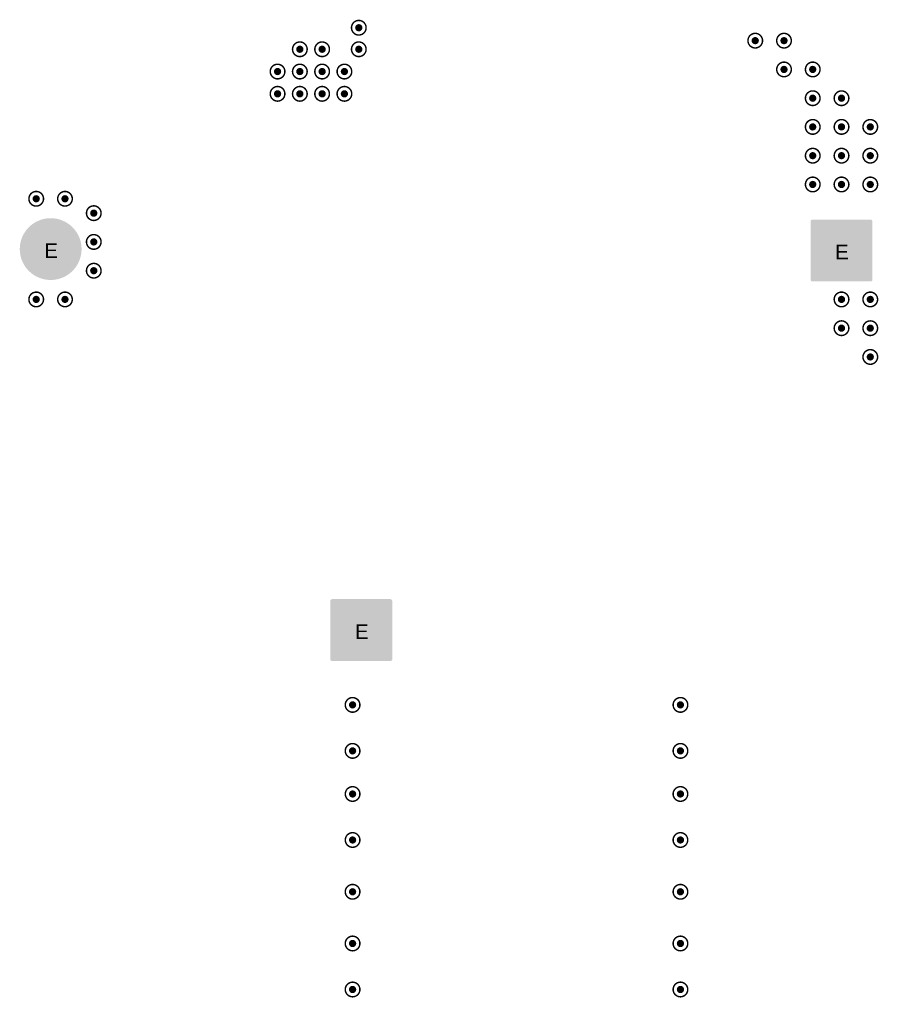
# Model space of a CAD drawing. Header units: inches. Extents: x -11.9 to 0, y -4.1 to 7.1.
# Tile 35 of 54: x -3.8 to -2.6, y 2 to 3.3. Entities that reach past the tile are written whole.
import ezdxf

# ---------------------------------------------------------------- set-up
doc = ezdxf.new("R2010")
doc.units = ezdxf.units.IN
doc.header["$MEASUREMENT"] = 0
for name, color, linetype in [('DrillDrawing', 1, 'Continuous'), ('MultiLayer', 9, 'Continuous'), ('PadHoleLayer', 156, 'Continuous'), ('ViaHoleLayer', 16, 'Continuous')]:
    doc.layers.add(name, color=color, linetype=linetype)
doc.styles.add('Arial', font='txt', dxfattribs={"height": 0.2})

# ---------------------------------------------------------------- blocks, each defined once
blk = doc.blocks.new('FP_C4AKOBU4500A31J_RADIAL_MFG_702')
at = {"layer": 'MultiLayer'}
h = blk.add_hatch(color=9, dxfattribs=at)
edge = h.paths.add_edge_path()
edge.add_arc((-0.5815, 0.0422), 0.00212, 90, 180)
edge.add_line((-0.5837, 0.0422), (-0.5837, -0.0382))
edge.add_arc((-0.5815, -0.0382), 0.00212, 180, 270)
edge.add_line((-0.5815, -0.0404), (-0.5011, -0.0404))
edge.add_arc((-0.5011, -0.0382), 0.00212, 270, 360)
edge.add_line((-0.499, -0.0382), (-0.499, 0.0422))
edge.add_arc((-0.5011, 0.0422), 0.00212, 0, 90)
edge.add_line((-0.5011, 0.0443), (-0.5815, 0.0443))
h = blk.add_hatch(color=9, dxfattribs=at)
edge = h.paths.add_edge_path()
edge.add_arc((0.5413, 0), 0.0423, 0, 360)
at = {"layer": 'PadHoleLayer'}
h = blk.add_hatch(color=156, dxfattribs=at)
edge = h.paths.add_edge_path()
edge.add_arc((-0.5413, 0.002), 0.0276, 0, 360)
h = blk.add_hatch(color=156, dxfattribs=at)
edge = h.paths.add_edge_path()
edge.add_arc((0.5413, 0), 0.0276, 0, 360)
blk = doc.blocks.new('FP_C4AKOBU4500A31J_RADIAL_MFG_703')
at = {"layer": 'MultiLayer'}
h = blk.add_hatch(color=9, dxfattribs=at)
edge = h.paths.add_edge_path()
edge.add_arc((-0.5815, 0.0422), 0.00212, 90, 180)
edge.add_line((-0.5837, 0.0422), (-0.5837, -0.0382))
edge.add_arc((-0.5815, -0.0382), 0.00212, 180, 270)
edge.add_line((-0.5815, -0.0404), (-0.5011, -0.0404))
edge.add_arc((-0.5011, -0.0382), 0.00212, 270, 360)
edge.add_line((-0.499, -0.0382), (-0.499, 0.0422))
edge.add_arc((-0.5011, 0.0422), 0.00212, 0, 90)
edge.add_line((-0.5011, 0.0443), (-0.5815, 0.0443))
h = blk.add_hatch(color=9, dxfattribs=at)
edge = h.paths.add_edge_path()
edge.add_arc((0.5413, 0), 0.0423, 0, 360)
at = {"layer": 'PadHoleLayer'}
h = blk.add_hatch(color=156, dxfattribs=at)
edge = h.paths.add_edge_path()
edge.add_arc((-0.5413, 0.002), 0.0276, 0, 360)
h = blk.add_hatch(color=156, dxfattribs=at)
edge = h.paths.add_edge_path()
edge.add_arc((0.5413, 0), 0.0276, 0, 360)

msp = doc.modelspace()

# ---------------------------------------------------------------- hatches: boundary and pattern name
at = {"layer": 'ViaHoleLayer'}
h = msp.add_hatch(color=16, dxfattribs=at)
edge = h.paths.add_edge_path()
edge.add_arc((-3.2986, 3.3248), 0.005, 0, 360)
h = msp.add_hatch(color=16, dxfattribs=at)
edge = h.paths.add_edge_path()
edge.add_arc((-2.7559, 3.3071), 0.005, 0, 360)
h = msp.add_hatch(color=16, dxfattribs=at)
edge = h.paths.add_edge_path()
edge.add_arc((-2.7165, 3.3071), 0.005, 0, 360)
h = msp.add_hatch(color=16, dxfattribs=at)
edge = h.paths.add_edge_path()
edge.add_arc((-3.3793, 3.2953), 0.005, 0, 360)
h = msp.add_hatch(color=16, dxfattribs=at)
edge = h.paths.add_edge_path()
edge.add_arc((-3.3488, 3.2953), 0.005, 0, 360)
h = msp.add_hatch(color=16, dxfattribs=at)
edge = h.paths.add_edge_path()
edge.add_arc((-3.2986, 3.2953), 0.005, 0, 360)
h = msp.add_hatch(color=16, dxfattribs=at)
edge = h.paths.add_edge_path()
edge.add_arc((-3.4098, 3.2648), 0.005, 0, 360)
h = msp.add_hatch(color=16, dxfattribs=at)
edge = h.paths.add_edge_path()
edge.add_arc((-3.3793, 3.2648), 0.005, 0, 360)
h = msp.add_hatch(color=16, dxfattribs=at)
edge = h.paths.add_edge_path()
edge.add_arc((-3.3488, 3.2648), 0.005, 0, 360)
h = msp.add_hatch(color=16, dxfattribs=at)
edge = h.paths.add_edge_path()
edge.add_arc((-3.3183, 3.2648), 0.005, 0, 360)
h = msp.add_hatch(color=16, dxfattribs=at)
edge = h.paths.add_edge_path()
edge.add_arc((-2.7165, 3.2677), 0.005, 0, 360)
h = msp.add_hatch(color=16, dxfattribs=at)
edge = h.paths.add_edge_path()
edge.add_arc((-2.6772, 3.2677), 0.005, 0, 360)
h = msp.add_hatch(color=16, dxfattribs=at)
edge = h.paths.add_edge_path()
edge.add_arc((-3.4098, 3.2343), 0.005, 0, 360)
h = msp.add_hatch(color=16, dxfattribs=at)
edge = h.paths.add_edge_path()
edge.add_arc((-3.3793, 3.2343), 0.005, 0, 360)
h = msp.add_hatch(color=16, dxfattribs=at)
edge = h.paths.add_edge_path()
edge.add_arc((-3.3488, 3.2343), 0.005, 0, 360)
h = msp.add_hatch(color=16, dxfattribs=at)
edge = h.paths.add_edge_path()
edge.add_arc((-3.3183, 3.2343), 0.005, 0, 360)
h = msp.add_hatch(color=16, dxfattribs=at)
edge = h.paths.add_edge_path()
edge.add_arc((-2.6772, 3.2283), 0.005, 0, 360)
h = msp.add_hatch(color=16, dxfattribs=at)
edge = h.paths.add_edge_path()
edge.add_arc((-2.6378, 3.2283), 0.005, 0, 360)
h = msp.add_hatch(color=16, dxfattribs=at)
edge = h.paths.add_edge_path()
edge.add_arc((-2.6772, 3.189), 0.005, 0, 360)
h = msp.add_hatch(color=16, dxfattribs=at)
edge = h.paths.add_edge_path()
edge.add_arc((-2.6378, 3.189), 0.005, 0, 360)
h = msp.add_hatch(color=16, dxfattribs=at)
edge = h.paths.add_edge_path()
edge.add_arc((-2.5984, 3.189), 0.005, 0, 360)
h = msp.add_hatch(color=16, dxfattribs=at)
edge = h.paths.add_edge_path()
edge.add_arc((-2.6772, 3.1496), 0.005, 0, 360)
h = msp.add_hatch(color=16, dxfattribs=at)
edge = h.paths.add_edge_path()
edge.add_arc((-2.6378, 3.1496), 0.005, 0, 360)
h = msp.add_hatch(color=16, dxfattribs=at)
edge = h.paths.add_edge_path()
edge.add_arc((-2.5984, 3.1496), 0.005, 0, 360)
h = msp.add_hatch(color=16, dxfattribs=at)
edge = h.paths.add_edge_path()
edge.add_arc((-2.6772, 3.1102), 0.005, 0, 360)
h = msp.add_hatch(color=16, dxfattribs=at)
edge = h.paths.add_edge_path()
edge.add_arc((-2.6378, 3.1102), 0.005, 0, 360)
h = msp.add_hatch(color=16, dxfattribs=at)
edge = h.paths.add_edge_path()
edge.add_arc((-2.5984, 3.1102), 0.005, 0, 360)
h = msp.add_hatch(color=16, dxfattribs=at)
edge = h.paths.add_edge_path()
edge.add_arc((-3.7402, 3.0906), 0.005, 0, 360)
h = msp.add_hatch(color=16, dxfattribs=at)
edge = h.paths.add_edge_path()
edge.add_arc((-3.7008, 3.0906), 0.005, 0, 360)
h = msp.add_hatch(color=16, dxfattribs=at)
edge = h.paths.add_edge_path()
edge.add_arc((-3.6614, 3.0709), 0.005, 0, 360)
h = msp.add_hatch(color=16, dxfattribs=at)
edge = h.paths.add_edge_path()
edge.add_arc((-3.6614, 3.0315), 0.005, 0, 360)
h = msp.add_hatch(color=16, dxfattribs=at)
edge = h.paths.add_edge_path()
edge.add_arc((-3.6614, 2.9921), 0.005, 0, 360)
h = msp.add_hatch(color=16, dxfattribs=at)
edge = h.paths.add_edge_path()
edge.add_arc((-3.7402, 2.9528), 0.005, 0, 360)
h = msp.add_hatch(color=16, dxfattribs=at)
edge = h.paths.add_edge_path()
edge.add_arc((-3.7008, 2.9528), 0.005, 0, 360)
h = msp.add_hatch(color=16, dxfattribs=at)
edge = h.paths.add_edge_path()
edge.add_arc((-2.6378, 2.9528), 0.005, 0, 360)
h = msp.add_hatch(color=16, dxfattribs=at)
edge = h.paths.add_edge_path()
edge.add_arc((-2.5984, 2.9528), 0.005, 0, 360)
h = msp.add_hatch(color=16, dxfattribs=at)
edge = h.paths.add_edge_path()
edge.add_arc((-2.6378, 2.9134), 0.005, 0, 360)
h = msp.add_hatch(color=16, dxfattribs=at)
edge = h.paths.add_edge_path()
edge.add_arc((-2.5984, 2.9134), 0.005, 0, 360)
h = msp.add_hatch(color=16, dxfattribs=at)
edge = h.paths.add_edge_path()
edge.add_arc((-2.5984, 2.874), 0.005, 0, 360)
h = msp.add_hatch(color=16, dxfattribs=at)
edge = h.paths.add_edge_path()
edge.add_arc((-3.3071, 2.3976), 0.005, 0, 360)
h = msp.add_hatch(color=16, dxfattribs=at)
edge = h.paths.add_edge_path()
edge.add_arc((-2.8583, 2.3976), 0.005, 0, 360)
h = msp.add_hatch(color=16, dxfattribs=at)
edge = h.paths.add_edge_path()
edge.add_arc((-3.3071, 2.3346), 0.005, 0, 360)
h = msp.add_hatch(color=16, dxfattribs=at)
edge = h.paths.add_edge_path()
edge.add_arc((-2.8583, 2.3346), 0.005, 0, 360)
h = msp.add_hatch(color=16, dxfattribs=at)
edge = h.paths.add_edge_path()
edge.add_arc((-3.3071, 2.2756), 0.005, 0, 360)
h = msp.add_hatch(color=16, dxfattribs=at)
edge = h.paths.add_edge_path()
edge.add_arc((-2.8583, 2.2756), 0.005, 0, 360)
h = msp.add_hatch(color=16, dxfattribs=at)
edge = h.paths.add_edge_path()
edge.add_arc((-3.3071, 2.2126), 0.005, 0, 360)
h = msp.add_hatch(color=16, dxfattribs=at)
edge = h.paths.add_edge_path()
edge.add_arc((-2.8583, 2.2126), 0.005, 0, 360)
h = msp.add_hatch(color=16, dxfattribs=at)
edge = h.paths.add_edge_path()
edge.add_arc((-3.3071, 2.1417), 0.005, 0, 360)
h = msp.add_hatch(color=16, dxfattribs=at)
edge = h.paths.add_edge_path()
edge.add_arc((-2.8583, 2.1417), 0.005, 0, 360)
h = msp.add_hatch(color=16, dxfattribs=at)
edge = h.paths.add_edge_path()
edge.add_arc((-3.3071, 2.0709), 0.005, 0, 360)
h = msp.add_hatch(color=16, dxfattribs=at)
edge = h.paths.add_edge_path()
edge.add_arc((-2.8583, 2.0709), 0.005, 0, 360)
h = msp.add_hatch(color=16, dxfattribs=at)
edge = h.paths.add_edge_path()
edge.add_arc((-3.3071, 2.0079), 0.005, 0, 360)
h = msp.add_hatch(color=16, dxfattribs=at)
edge = h.paths.add_edge_path()
edge.add_arc((-2.8583, 2.0079), 0.005, 0, 360)

# ---------------------------------------------------------------- linework, layer by layer
at = {"layer": 'DrillDrawing'}
for points, const_width in [([(-3.2886, 3.3248, 1), (-3.3086, 3.3248, 1)], 0.002), ([(-3.3091, 3.3248, 1), (-3.3081, 3.3248, 1)], 0.001), ([(-3.2891, 3.3248, 1), (-3.2881, 3.3248, 1)], 0.001), ([(-2.7459, 3.3071, 1), (-2.7659, 3.3071, 1)], 0.002), ([(-2.7065, 3.3071, 1), (-2.7265, 3.3071, 1)], 0.002), ([(-3.3693, 3.2953, 1), (-3.3893, 3.2953, 1)], 0.002), ([(-3.3388, 3.2953, 1), (-3.3588, 3.2953, 1)], 0.002), ([(-3.2886, 3.2953, 1), (-3.3086, 3.2953, 1)], 0.002), ([(-2.7664, 3.3071, 1), (-2.7654, 3.3071, 1)], 0.001), ([(-2.7464, 3.3071, 1), (-2.7454, 3.3071, 1)], 0.001), ([(-2.727, 3.3071, 1), (-2.726, 3.3071, 1)], 0.001), ([(-2.707, 3.3071, 1), (-2.706, 3.3071, 1)], 0.001), ([(-3.3898, 3.2953, 1), (-3.3888, 3.2953, 1)], 0.001), ([(-3.3698, 3.2953, 1), (-3.3688, 3.2953, 1)], 0.001), ([(-3.3593, 3.2953, 1), (-3.3583, 3.2953, 1)], 0.001), ([(-3.3393, 3.2953, 1), (-3.3383, 3.2953, 1)], 0.001), ([(-3.3091, 3.2953, 1), (-3.3081, 3.2953, 1)], 0.001), ([(-3.2891, 3.2953, 1), (-3.2881, 3.2953, 1)], 0.001), ([(-2.7065, 3.2677, 1), (-2.7265, 3.2677, 1)], 0.002), ([(-2.6672, 3.2677, 1), (-2.6872, 3.2677, 1)], 0.002), ([(-3.3998, 3.2648, 1), (-3.4198, 3.2648, 1)], 0.002), ([(-3.4203, 3.2648, 1), (-3.4193, 3.2648, 1)], 0.001), ([(-3.4003, 3.2648, 1), (-3.3993, 3.2648, 1)], 0.001), ([(-3.3693, 3.2648, 1), (-3.3893, 3.2648, 1)], 0.002), ([(-3.3898, 3.2648, 1), (-3.3888, 3.2648, 1)], 0.001), ([(-3.3698, 3.2648, 1), (-3.3688, 3.2648, 1)], 0.001), ([(-3.3388, 3.2648, 1), (-3.3588, 3.2648, 1)], 0.002), ([(-3.3593, 3.2648, 1), (-3.3583, 3.2648, 1)], 0.001), ([(-3.3393, 3.2648, 1), (-3.3383, 3.2648, 1)], 0.001), ([(-3.3083, 3.2648, 1), (-3.3283, 3.2648, 1)], 0.002), ([(-3.3288, 3.2648, 1), (-3.3278, 3.2648, 1)], 0.001), ([(-3.3088, 3.2648, 1), (-3.3078, 3.2648, 1)], 0.001), ([(-2.727, 3.2677, 1), (-2.726, 3.2677, 1)], 0.001), ([(-2.707, 3.2677, 1), (-2.706, 3.2677, 1)], 0.001), ([(-2.6877, 3.2677, 1), (-2.6867, 3.2677, 1)], 0.001), ([(-2.6677, 3.2677, 1), (-2.6667, 3.2677, 1)], 0.001), ([(-3.3998, 3.2343, 1), (-3.4198, 3.2343, 1)], 0.002), ([(-3.3693, 3.2343, 1), (-3.3893, 3.2343, 1)], 0.002), ([(-3.3388, 3.2343, 1), (-3.3588, 3.2343, 1)], 0.002), ([(-3.3083, 3.2343, 1), (-3.3283, 3.2343, 1)], 0.002), ([(-2.6672, 3.2283, 1), (-2.6872, 3.2283, 1)], 0.002), ([(-2.6278, 3.2283, 1), (-2.6478, 3.2283, 1)], 0.002), ([(-3.4203, 3.2343, 1), (-3.4193, 3.2343, 1)], 0.001), ([(-3.4003, 3.2343, 1), (-3.3993, 3.2343, 1)], 0.001), ([(-3.3898, 3.2343, 1), (-3.3888, 3.2343, 1)], 0.001), ([(-3.3698, 3.2343, 1), (-3.3688, 3.2343, 1)], 0.001), ([(-3.3593, 3.2343, 1), (-3.3583, 3.2343, 1)], 0.001), ([(-3.3393, 3.2343, 1), (-3.3383, 3.2343, 1)], 0.001), ([(-3.3288, 3.2343, 1), (-3.3278, 3.2343, 1)], 0.001), ([(-3.3088, 3.2343, 1), (-3.3078, 3.2343, 1)], 0.001), ([(-2.6877, 3.2283, 1), (-2.6867, 3.2283, 1)], 0.001), ([(-2.6677, 3.2283, 1), (-2.6667, 3.2283, 1)], 0.001), ([(-2.6483, 3.2283, 1), (-2.6473, 3.2283, 1)], 0.001), ([(-2.6283, 3.2283, 1), (-2.6273, 3.2283, 1)], 0.001), ([(-2.6672, 3.189, 1), (-2.6872, 3.189, 1)], 0.002), ([(-2.6278, 3.189, 1), (-2.6478, 3.189, 1)], 0.002), ([(-2.5884, 3.189, 1), (-2.6084, 3.189, 1)], 0.002), ([(-2.6877, 3.189, 1), (-2.6867, 3.189, 1)], 0.001), ([(-2.6677, 3.189, 1), (-2.6667, 3.189, 1)], 0.001), ([(-2.6483, 3.189, 1), (-2.6473, 3.189, 1)], 0.001), ([(-2.6283, 3.189, 1), (-2.6273, 3.189, 1)], 0.001), ([(-2.6089, 3.189, 1), (-2.6079, 3.189, 1)], 0.001), ([(-2.5889, 3.189, 1), (-2.5879, 3.189, 1)], 0.001), ([(-2.6672, 3.1496, 1), (-2.6872, 3.1496, 1)], 0.002), ([(-2.6278, 3.1496, 1), (-2.6478, 3.1496, 1)], 0.002), ([(-2.5884, 3.1496, 1), (-2.6084, 3.1496, 1)], 0.002), ([(-2.6877, 3.1496, 1), (-2.6867, 3.1496, 1)], 0.001), ([(-2.6677, 3.1496, 1), (-2.6667, 3.1496, 1)], 0.001), ([(-2.6483, 3.1496, 1), (-2.6473, 3.1496, 1)], 0.001), ([(-2.6283, 3.1496, 1), (-2.6273, 3.1496, 1)], 0.001), ([(-2.6089, 3.1496, 1), (-2.6079, 3.1496, 1)], 0.001), ([(-2.5889, 3.1496, 1), (-2.5879, 3.1496, 1)], 0.001), ([(-2.6672, 3.1102, 1), (-2.6872, 3.1102, 1)], 0.002), ([(-2.6278, 3.1102, 1), (-2.6478, 3.1102, 1)], 0.002), ([(-2.5884, 3.1102, 1), (-2.6084, 3.1102, 1)], 0.002), ([(-3.7302, 3.0906, 1), (-3.7502, 3.0906, 1)], 0.002), ([(-3.6908, 3.0906, 1), (-3.7108, 3.0906, 1)], 0.002), ([(-2.6877, 3.1102, 1), (-2.6867, 3.1102, 1)], 0.001), ([(-2.6677, 3.1102, 1), (-2.6667, 3.1102, 1)], 0.001), ([(-2.6483, 3.1102, 1), (-2.6473, 3.1102, 1)], 0.001), ([(-2.6283, 3.1102, 1), (-2.6273, 3.1102, 1)], 0.001), ([(-2.6089, 3.1102, 1), (-2.6079, 3.1102, 1)], 0.001), ([(-2.5889, 3.1102, 1), (-2.5879, 3.1102, 1)], 0.001), ([(-3.7507, 3.0906, 1), (-3.7497, 3.0906, 1)], 0.001), ([(-3.7307, 3.0906, 1), (-3.7297, 3.0906, 1)], 0.001), ([(-3.7113, 3.0906, 1), (-3.7103, 3.0906, 1)], 0.001), ([(-3.6913, 3.0906, 1), (-3.6903, 3.0906, 1)], 0.001), ([(-3.6514, 3.0709, 1), (-3.6714, 3.0709, 1)], 0.002), ([(-3.6719, 3.0709, 1), (-3.6709, 3.0709, 1)], 0.001), ([(-3.6519, 3.0709, 1), (-3.6509, 3.0709, 1)], 0.001), ([(-3.6514, 3.0315, 1), (-3.6714, 3.0315, 1)], 0.002), ([(-3.6719, 3.0315, 1), (-3.6709, 3.0315, 1)], 0.001), ([(-3.6519, 3.0315, 1), (-3.6509, 3.0315, 1)], 0.001), ([(-3.6514, 2.9921, 1), (-3.6714, 2.9921, 1)], 0.002), ([(-3.6719, 2.9921, 1), (-3.6709, 2.9921, 1)], 0.001), ([(-3.6519, 2.9921, 1), (-3.6509, 2.9921, 1)], 0.001), ([(-3.7302, 2.9528, 1), (-3.7502, 2.9528, 1)], 0.002), ([(-3.7507, 2.9528, 1), (-3.7497, 2.9528, 1)], 0.001), ([(-3.7307, 2.9528, 1), (-3.7297, 2.9528, 1)], 0.001), ([(-3.6908, 2.9528, 1), (-3.7108, 2.9528, 1)], 0.002), ([(-3.7113, 2.9528, 1), (-3.7103, 2.9528, 1)], 0.001), ([(-3.6913, 2.9528, 1), (-3.6903, 2.9528, 1)], 0.001), ([(-2.6278, 2.9528, 1), (-2.6478, 2.9528, 1)], 0.002), ([(-2.6483, 2.9528, 1), (-2.6473, 2.9528, 1)], 0.001), ([(-2.6283, 2.9528, 1), (-2.6273, 2.9528, 1)], 0.001), ([(-2.5884, 2.9528, 1), (-2.6084, 2.9528, 1)], 0.002), ([(-2.6089, 2.9528, 1), (-2.6079, 2.9528, 1)], 0.001), ([(-2.5889, 2.9528, 1), (-2.5879, 2.9528, 1)], 0.001), ([(-2.6278, 2.9134, 1), (-2.6478, 2.9134, 1)], 0.002), ([(-2.6483, 2.9134, 1), (-2.6473, 2.9134, 1)], 0.001), ([(-2.6283, 2.9134, 1), (-2.6273, 2.9134, 1)], 0.001), ([(-2.5884, 2.9134, 1), (-2.6084, 2.9134, 1)], 0.002), ([(-2.6089, 2.9134, 1), (-2.6079, 2.9134, 1)], 0.001), ([(-2.5889, 2.9134, 1), (-2.5879, 2.9134, 1)], 0.001), ([(-2.5884, 2.874, 1), (-2.6084, 2.874, 1)], 0.002), ([(-2.6089, 2.874, 1), (-2.6079, 2.874, 1)], 0.001), ([(-2.5889, 2.874, 1), (-2.5879, 2.874, 1)], 0.001), ([(-3.2971, 2.3976, 1), (-3.3171, 2.3976, 1)], 0.002), ([(-2.8483, 2.3976, 1), (-2.8683, 2.3976, 1)], 0.002), ([(-3.3176, 2.3976, 1), (-3.3166, 2.3976, 1)], 0.001), ([(-3.2976, 2.3976, 1), (-3.2966, 2.3976, 1)], 0.001), ([(-2.8688, 2.3976, 1), (-2.8678, 2.3976, 1)], 0.001), ([(-2.8488, 2.3976, 1), (-2.8478, 2.3976, 1)], 0.001), ([(-3.2971, 2.3346, 1), (-3.3171, 2.3346, 1)], 0.002), ([(-3.3176, 2.3346, 1), (-3.3166, 2.3346, 1)], 0.001), ([(-3.2976, 2.3346, 1), (-3.2966, 2.3346, 1)], 0.001), ([(-2.8483, 2.3346, 1), (-2.8683, 2.3346, 1)], 0.002), ([(-2.8688, 2.3346, 1), (-2.8678, 2.3346, 1)], 0.001), ([(-2.8488, 2.3346, 1), (-2.8478, 2.3346, 1)], 0.001), ([(-3.2971, 2.2756, 1), (-3.3171, 2.2756, 1)], 0.002), ([(-2.8483, 2.2756, 1), (-2.8683, 2.2756, 1)], 0.002), ([(-3.3176, 2.2756, 1), (-3.3166, 2.2756, 1)], 0.001), ([(-3.2976, 2.2756, 1), (-3.2966, 2.2756, 1)], 0.001), ([(-2.8688, 2.2756, 1), (-2.8678, 2.2756, 1)], 0.001), ([(-2.8488, 2.2756, 1), (-2.8478, 2.2756, 1)], 0.001), ([(-3.2971, 2.2126, 1), (-3.3171, 2.2126, 1)], 0.002), ([(-3.3176, 2.2126, 1), (-3.3166, 2.2126, 1)], 0.001), ([(-3.2976, 2.2126, 1), (-3.2966, 2.2126, 1)], 0.001), ([(-2.8483, 2.2126, 1), (-2.8683, 2.2126, 1)], 0.002), ([(-2.8688, 2.2126, 1), (-2.8678, 2.2126, 1)], 0.001), ([(-2.8488, 2.2126, 1), (-2.8478, 2.2126, 1)], 0.001), ([(-3.2971, 2.1417, 1), (-3.3171, 2.1417, 1)], 0.002), ([(-2.8483, 2.1417, 1), (-2.8683, 2.1417, 1)], 0.002), ([(-3.3176, 2.1417, 1), (-3.3166, 2.1417, 1)], 0.001), ([(-3.2976, 2.1417, 1), (-3.2966, 2.1417, 1)], 0.001), ([(-2.8688, 2.1417, 1), (-2.8678, 2.1417, 1)], 0.001), ([(-2.8488, 2.1417, 1), (-2.8478, 2.1417, 1)], 0.001), ([(-3.2971, 2.0709, 1), (-3.3171, 2.0709, 1)], 0.002), ([(-2.8483, 2.0709, 1), (-2.8683, 2.0709, 1)], 0.002), ([(-3.3176, 2.0709, 1), (-3.3166, 2.0709, 1)], 0.001), ([(-3.2976, 2.0709, 1), (-3.2966, 2.0709, 1)], 0.001), ([(-2.8688, 2.0709, 1), (-2.8678, 2.0709, 1)], 0.001), ([(-2.8488, 2.0709, 1), (-2.8478, 2.0709, 1)], 0.001), ([(-3.2971, 2.0079, 1), (-3.3171, 2.0079, 1)], 0.002), ([(-3.3176, 2.0079, 1), (-3.3166, 2.0079, 1)], 0.001), ([(-3.2976, 2.0079, 1), (-3.2966, 2.0079, 1)], 0.001), ([(-2.8483, 2.0079, 1), (-2.8683, 2.0079, 1)], 0.002), ([(-2.8688, 2.0079, 1), (-2.8678, 2.0079, 1)], 0.001), ([(-2.8488, 2.0079, 1), (-2.8478, 2.0079, 1)], 0.001)]:
    msp.add_lwpolyline(points, format="xyb", close=True, dxfattribs=dict(at, const_width=const_width))

# ---------------------------------------------------------------- block references
for name, p, rotation in [('FP_C4AKOBU4500A31J_RADIAL_MFG_703', (-3.1791, 3.0217), 180), ('FP_C4AKOBU4500A31J_RADIAL_MFG_702', (-3.2972, 1.9587), 270)]:
    msp.add_blockref(name, p, dxfattribs=dict(rotation=rotation))

# ---------------------------------------------------------------- texts
at = {"layer": 'DrillDrawing', "style": 'Arial'}
for p in [(-3.7291, 3.0097), (-2.6465, 3.0077), (-3.3039, 2.488)]:
    msp.add_text('E', height=0.02, dxfattribs=at).set_placement(p)

doc.saveas('drawing.dxf')
